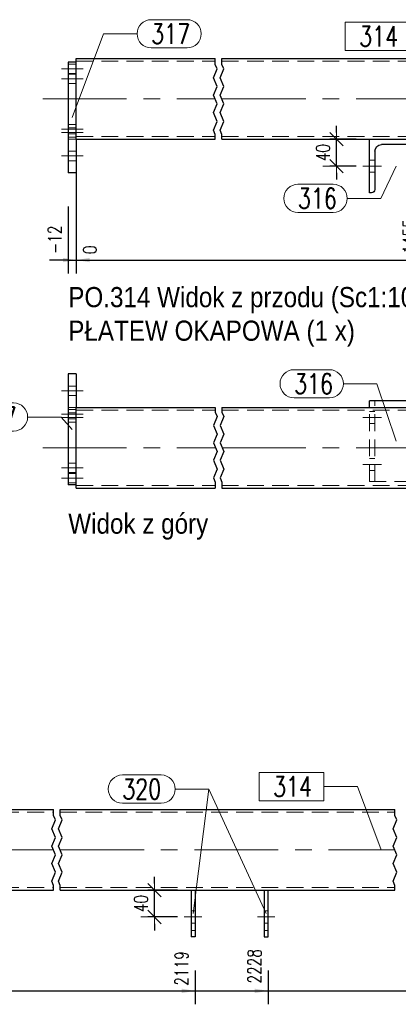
# Model space of a CAD drawing. Header units: millimetres. Extents: x -122 to 731, y 8645 to 9314.
# Tile 37 of 40: x 451 to 508, y 9000 to 9147. Entities that reach past the tile are written whole.
import ezdxf

# ---------------------------------------------------------------- set-up
doc = ezdxf.new("R2010")
doc.units = ezdxf.units.MM
doc.header["$LTSCALE"] = 10
doc.linetypes.add('HIDDEN', pattern=[0.375, 0.25, -0.125])
doc.linetypes.add('MITTE', pattern=[2, 1.25, -0.25, 0.25, -0.25])
doc.layers.get('Defpoints').update_dxf_attribs({"color": 1})
for name, color, linetype, lineweight in [('PS_DIM', 4, 'Continuous', 13), ('PS_Hidden', 2, 'HIDDEN', 9), ('PS_Mid', 5, 'MITTE', 15), ('PS_Pos', 1, 'Continuous', 15), ('PS_Shape', 161, 'Continuous', 30), ('PS_SOLID', 7, 'Continuous', 30), ('PS_TEXT', 3, 'Continuous', 18)]:
    doc.layers.add(name, color=color, linetype=linetype, lineweight=lineweight)
doc.styles.add('gil', font='txt', dxfattribs={"width": 0.9})
doc.styles.add('simplex', font='simplex.shx', dxfattribs={"width": 0.75})
doc.dimstyles.new('1_10_GŁ_DS1-LS10', dxfattribs={"dimtxt": 2, "dimasz": 2, "dimexe": 2, "dimexo": 5, "dimgap": 1, "dimtad": 1, "dimjust": 4, "dimdec": 0, "dimlfac": 10, "dimtxsty": 'simplex', "dimblk1": 'NONE', "dimsah": 1, "dimcen": 2, "dimclrd": 256, "dimclre": 256, "dimclrt": 3, "dimadec": 1, "dimazin": 0, "dimtfac": 1, "dimtdec": 0, "dimtmove": 2, "dimatfit": 3, "dimfxl": 1, "dimarcsym": 0})
doc.dimstyles.new('1_10_SC', dxfattribs={"dimtxt": 2, "dimasz": 1, "dimexe": 1, "dimexo": 1, "dimgap": 1, "dimtad": 1, "dimdec": 0, "dimlfac": 10, "dimtxsty": 'simplex', "dimblk": 'dimznak', "dimcen": 2, "dimclrd": 256, "dimclre": 256, "dimclrt": 3, "dimadec": 1, "dimazin": 0, "dimtfac": 1, "dimtdec": 0, "dimtix": 1, "dimtmove": 2, "dimatfit": 3, "dimldrblk": 'dim-grot', "dimfxl": 1, "dimarcsym": 0})

# ---------------------------------------------------------------- blocks, each defined once
blk = doc.blocks.new('*D274')
at = {"layer": 'Defpoints', "color": 0, "transparency": 16777216}
for p in [(459.84, 9129.31), (458.64, 9124.31), (459.84, 9111.31)]:
    blk.add_point(p, dxfattribs=at)
at = {"layer": 'PS_DIM', "lineweight": -2, "transparency": 16777216}
for p, q in [((459.84, 9124.31), (459.84, 9109.31)), ((458.64, 9119.31), (458.64, 9109.31)), ((458.64, 9111.31), (456.64, 9111.31)), ((458.64, 9111.31), (459.84, 9111.31)), ((461.84, 9111.31), (463.84, 9111.31))]:
    blk.add_line(p, q, dxfattribs=at)
at = {"layer": 'PS_DIM', "transparency": 16777216}
blk.add_solid([(461.84, 9111.64), (461.84, 9110.98), (459.84, 9111.31)], dxfattribs=at)
at = {"layer": 'PS_DIM', "color": 3, "transparency": 16777216, "insert": (456.62, 9114.33), "char_height": 2, "attachment_point": 5, "rotation": 90, "style": 'simplex'}
blk.add_mtext('-12', dxfattribs=at)
blk = doc.blocks.new('_None')
blk = doc.blocks.new('*D275')
at = {"layer": 'Defpoints', "color": 0, "transparency": 16777216}
for p in [(459.84, 9129.31), (459.84, 9124.31), (459.84, 9111.31)]:
    blk.add_point(p, dxfattribs=at)
at = {"layer": 'PS_DIM', "lineweight": -2, "transparency": 16777216}
for p, q in [((459.84, 9124.31), (459.84, 9109.31)), ((459.84, 9119.31), (459.84, 9109.31)), ((457.84, 9111.31), (455.84, 9111.31)), ((459.84, 9111.31), (461.84, 9111.31))]:
    blk.add_line(p, q, dxfattribs=at)
at = {"layer": 'PS_DIM', "transparency": 16777216}
blk.add_solid([(457.84, 9111.64), (457.84, 9110.98), (459.84, 9111.31)], dxfattribs=at)
at = {"layer": 'PS_DIM', "color": 3, "transparency": 16777216, "insert": (461.86, 9112.83), "char_height": 2, "attachment_point": 5, "rotation": 90, "style": 'simplex'}
blk.add_mtext('0', dxfattribs=at)
blk = doc.blocks.new('*D276')
at = {"layer": 'Defpoints', "color": 0, "transparency": 16777216}
for p in [(459.84, 9129.31), (511.54, 9129.31), (511.54, 9111.31)]:
    blk.add_point(p, dxfattribs=at)
at = {"layer": 'PS_DIM', "lineweight": -2, "transparency": 16777216}
for p, q in [((459.84, 9124.31), (459.84, 9109.31)), ((511.54, 9124.31), (511.54, 9109.31)), ((459.84, 9111.31), (509.54, 9111.31))]:
    blk.add_line(p, q, dxfattribs=at)
at = {"layer": 'PS_DIM', "transparency": 16777216}
blk.add_solid([(509.54, 9111.64), (509.54, 9110.98), (511.54, 9111.31)], dxfattribs=at)
at = {"layer": 'PS_DIM', "color": 3, "transparency": 16777216, "insert": (509.52, 9114.83), "char_height": 2, "attachment_point": 5, "rotation": 90, "style": 'simplex'}
blk.add_mtext('1455', dxfattribs=at)
blk = doc.blocks.new('*D277')
at = {"layer": 'Defpoints', "color": 0, "transparency": 16777216}
for p in [(459.84, 9129.31), (561.45, 9129.31), (561.45, 9111.31)]:
    blk.add_point(p, dxfattribs=at)
at = {"layer": 'PS_DIM', "lineweight": -2, "transparency": 16777216}
for p, q in [((459.84, 9124.31), (459.84, 9109.31)), ((561.45, 9124.31), (561.45, 9109.31)), ((459.84, 9111.31), (559.45, 9111.31))]:
    blk.add_line(p, q, dxfattribs=at)
at = {"layer": 'PS_DIM', "transparency": 16777216}
blk.add_solid([(559.45, 9111.64), (559.45, 9110.98), (561.45, 9111.31)], dxfattribs=at)
at = {"layer": 'PS_DIM', "color": 3, "transparency": 16777216, "insert": (559.43, 9114.83), "char_height": 2, "attachment_point": 5, "rotation": 90, "style": 'simplex'}
blk.add_mtext('6105', dxfattribs=at)
blk = doc.blocks.new('*D278')
at = {"layer": 'Defpoints', "color": 0, "transparency": 16777216}
for p in [(459.84, 9129.31), (582.95, 9129.31), (582.95, 9111.31)]:
    blk.add_point(p, dxfattribs=at)
at = {"layer": 'PS_DIM', "lineweight": -2, "transparency": 16777216}
for p, q in [((459.84, 9124.31), (459.84, 9109.31)), ((582.95, 9124.31), (582.95, 9109.31)), ((459.84, 9111.31), (580.95, 9111.31))]:
    blk.add_line(p, q, dxfattribs=at)
at = {"layer": 'PS_DIM', "transparency": 16777216}
blk.add_solid([(580.95, 9111.64), (580.95, 9110.98), (582.95, 9111.31)], dxfattribs=at)
at = {"layer": 'PS_DIM', "color": 3, "transparency": 16777216, "insert": (580.93, 9114.97), "char_height": 2, "attachment_point": 5, "rotation": 90, "style": 'simplex'}
blk.add_mtext('6320', dxfattribs=at)
blk = doc.blocks.new('*D279')
at = {"layer": 'Defpoints', "color": 0, "transparency": 16777216}
for p in [(459.84, 9129.31), (583.25, 9129.61), (583.25, 9111.31)]:
    blk.add_point(p, dxfattribs=at)
at = {"layer": 'PS_DIM', "lineweight": -2, "transparency": 16777216}
for p, q in [((459.84, 9124.31), (459.84, 9109.31)), ((583.25, 9124.61), (583.25, 9109.31)), ((459.84, 9111.31), (581.25, 9111.31))]:
    blk.add_line(p, q, dxfattribs=at)
at = {"layer": 'PS_DIM', "transparency": 16777216}
blk.add_solid([(581.25, 9111.64), (581.25, 9110.98), (583.25, 9111.31)], dxfattribs=at)
at = {"layer": 'PS_DIM', "color": 3, "transparency": 16777216, "insert": (585.27, 9114.97), "char_height": 2, "attachment_point": 5, "rotation": 90, "style": 'simplex'}
blk.add_mtext('6323', dxfattribs=at)
blk = doc.blocks.new('dimznak')
at = {"color": 0}
for points in [[(0, 2), (0, -2)], [(-2, 0), (2, 0)]]:
    blk.add_lwpolyline(points, dxfattribs=at)
at = {"color": 2}
blk.add_lwpolyline([(1, 1), (-1, -1)], dxfattribs=at)
blk = doc.blocks.new('*D280')
at = {"layer": 'Defpoints', "color": 0, "transparency": 16777216}
for p in [(498.61, 9129.31), (502.54, 9129.31), (502.54, 9125.31)]:
    blk.add_point(p, dxfattribs=at)
at = {"layer": 'PS_DIM', "lineweight": -2, "transparency": 16777216}
for p, q in [((498.61, 9130.31), (498.61, 9131.31)), ((501.54, 9129.31), (497.61, 9129.31)), ((498.61, 9125.31), (498.61, 9129.31)), ((501.54, 9125.31), (497.61, 9125.31)), ((498.61, 9124.31), (498.61, 9123.31))]:
    blk.add_line(p, q, dxfattribs=at)
for p, rotation in [((498.61, 9129.31), 270), ((498.61, 9125.31), 90)]:
    blk.add_blockref('dimznak', p, dxfattribs=dict(at, rotation=rotation))
at = {"layer": 'PS_DIM', "color": 3, "transparency": 16777216, "insert": (496.61, 9127.31), "char_height": 2, "attachment_point": 5, "rotation": 90, "style": 'simplex'}
blk.add_mtext('40', dxfattribs=at)
blk = doc.blocks.new('dim-grot')
blk.add_hatch(color=256).paths.add_polyline_path([(0, 0), (-2, 0.5), (-2, -0.5)])
blk.add_lwpolyline([(0, 0), (-2, 0.5), (-2, -0.5), (0, 0)])
blk = doc.blocks.new('*D289')
at = {"layer": 'Defpoints', "color": 0, "transparency": 16777216}
for p in [(471.48, 9017.45), (475.94, 9017.45), (475.94, 9013.46)]:
    blk.add_point(p, dxfattribs=at)
at = {"layer": 'PS_DIM', "lineweight": -2, "transparency": 16777216}
for p, q in [((471.48, 9018.45), (471.48, 9019.45)), ((474.94, 9017.45), (470.48, 9017.45)), ((471.48, 9013.46), (471.48, 9017.45)), ((474.94, 9013.46), (470.48, 9013.46)), ((471.48, 9012.46), (471.48, 9011.46))]:
    blk.add_line(p, q, dxfattribs=at)
for p, rotation in [((471.48, 9017.45), 270), ((471.48, 9013.46), 90)]:
    blk.add_blockref('dimznak', p, dxfattribs=dict(at, rotation=rotation))
at = {"layer": 'PS_DIM', "color": 3, "transparency": 16777216, "insert": (469.48, 9015.45), "char_height": 2, "attachment_point": 5, "rotation": 90, "style": 'simplex'}
blk.add_mtext('40', dxfattribs=at)
blk = doc.blocks.new('*D302')
at = {"layer": 'Defpoints', "color": 0, "transparency": 16777216}
for p in [(344.88, 9017.45), (477.54, 9010.49), (477.54, 9002.45)]:
    blk.add_point(p, dxfattribs=at)
at = {"layer": 'PS_DIM', "lineweight": -2, "transparency": 16777216}
for p, q in [((344.88, 9012.45), (344.88, 9000.45)), ((477.54, 9005.49), (477.54, 9000.45)), ((344.88, 9002.45), (475.54, 9002.45))]:
    blk.add_line(p, q, dxfattribs=at)
at = {"layer": 'PS_DIM', "transparency": 16777216}
blk.add_solid([(475.54, 9002.78), (475.54, 9002.12), (477.54, 9002.45)], dxfattribs=at)
at = {"layer": 'PS_DIM', "color": 3, "transparency": 16777216, "insert": (475.52, 9005.79), "char_height": 2, "attachment_point": 5, "rotation": 90, "style": 'simplex'}
blk.add_mtext('2119', dxfattribs=at)
blk = doc.blocks.new('*D303')
at = {"layer": 'Defpoints', "color": 0, "transparency": 16777216}
for p in [(344.88, 9017.45), (488.44, 9010.49), (488.44, 9002.45)]:
    blk.add_point(p, dxfattribs=at)
at = {"layer": 'PS_DIM', "lineweight": -2, "transparency": 16777216}
for p, q in [((344.88, 9012.45), (344.88, 9000.45)), ((488.44, 9005.49), (488.44, 9000.45)), ((344.88, 9002.45), (486.44, 9002.45))]:
    blk.add_line(p, q, dxfattribs=at)
at = {"layer": 'PS_DIM', "transparency": 16777216}
blk.add_solid([(486.44, 9002.78), (486.44, 9002.12), (488.44, 9002.45)], dxfattribs=at)
at = {"layer": 'PS_DIM', "color": 3, "transparency": 16777216, "insert": (486.42, 9006.11), "char_height": 2, "attachment_point": 5, "rotation": 90, "style": 'simplex'}
blk.add_mtext('2228', dxfattribs=at)
blk = doc.blocks.new('*D304')
at = {"layer": 'Defpoints', "color": 0, "transparency": 16777216}
for p in [(542.84, 9019.85), (344.88, 9017.45), (542.84, 9002.45)]:
    blk.add_point(p, dxfattribs=at)
at = {"layer": 'PS_DIM', "lineweight": -2, "transparency": 16777216}
for p, q in [((542.84, 9014.85), (542.84, 9000.45)), ((344.88, 9012.45), (344.88, 9000.45)), ((344.88, 9002.45), (540.84, 9002.45))]:
    blk.add_line(p, q, dxfattribs=at)
at = {"layer": 'PS_DIM', "transparency": 16777216}
blk.add_solid([(540.84, 9002.78), (540.84, 9002.12), (542.84, 9002.45)], dxfattribs=at)
at = {"layer": 'PS_DIM', "color": 3, "transparency": 16777216, "insert": (540.82, 9006.11), "char_height": 2, "attachment_point": 5, "rotation": 90, "style": 'simplex'}
blk.add_mtext('3770', dxfattribs=at)
blk = doc.blocks.new('*D305')
at = {"layer": 'Defpoints', "color": 0, "transparency": 16777216}
for p in [(344.88, 9017.45), (583.44, 9010.49), (583.44, 9002.45)]:
    blk.add_point(p, dxfattribs=at)
at = {"layer": 'PS_DIM', "lineweight": -2, "transparency": 16777216}
for p, q in [((344.88, 9012.45), (344.88, 9000.45)), ((583.44, 9005.49), (583.44, 9000.45)), ((344.88, 9002.45), (581.44, 9002.45))]:
    blk.add_line(p, q, dxfattribs=at)
at = {"layer": 'PS_DIM', "transparency": 16777216}
blk.add_solid([(581.44, 9002.78), (581.44, 9002.12), (583.44, 9002.45)], dxfattribs=at)
at = {"layer": 'PS_DIM', "color": 3, "transparency": 16777216, "insert": (581.42, 9005.93), "char_height": 2, "attachment_point": 5, "rotation": 90, "style": 'simplex'}
blk.add_mtext('4619', dxfattribs=at)
blk = doc.blocks.new('*D306')
at = {"layer": 'Defpoints', "color": 0, "transparency": 16777216}
for p in [(344.88, 9017.45), (594.34, 9010.49), (594.34, 9002.45)]:
    blk.add_point(p, dxfattribs=at)
at = {"layer": 'PS_DIM', "lineweight": -2, "transparency": 16777216}
for p, q in [((344.88, 9012.45), (344.88, 9000.45)), ((594.34, 9005.49), (594.34, 9000.45)), ((344.88, 9002.45), (592.34, 9002.45))]:
    blk.add_line(p, q, dxfattribs=at)
at = {"layer": 'PS_DIM', "transparency": 16777216}
blk.add_solid([(592.34, 9002.78), (592.34, 9002.12), (594.34, 9002.45)], dxfattribs=at)
at = {"layer": 'PS_DIM', "color": 3, "transparency": 16777216, "insert": (592.32, 9006.11), "char_height": 2, "attachment_point": 5, "rotation": 90, "style": 'simplex'}
blk.add_mtext('4727', dxfattribs=at)
blk = doc.blocks.new('*D307')
at = {"layer": 'Defpoints', "color": 0, "transparency": 16777216}
for p in [(344.88, 9017.45), (644.15, 9017.3), (644.15, 9002.45)]:
    blk.add_point(p, dxfattribs=at)
at = {"layer": 'PS_DIM', "lineweight": -2, "transparency": 16777216}
for p, q in [((344.88, 9012.45), (344.88, 9000.45)), ((644.15, 9012.3), (644.15, 9000.45)), ((344.88, 9002.45), (642.15, 9002.45))]:
    blk.add_line(p, q, dxfattribs=at)
at = {"layer": 'PS_DIM', "transparency": 16777216}
blk.add_solid([(642.15, 9002.78), (642.15, 9002.12), (644.15, 9002.45)], dxfattribs=at)
at = {"layer": 'PS_DIM', "color": 3, "transparency": 16777216, "insert": (642.13, 9005.97), "char_height": 2, "attachment_point": 5, "rotation": 90, "style": 'simplex'}
blk.add_mtext('6105', dxfattribs=at)
blk = doc.blocks.new('*D308')
at = {"layer": 'Defpoints', "color": 0, "transparency": 16777216}
for p in [(344.88, 9017.45), (665.65, 9017.45), (665.65, 9002.45)]:
    blk.add_point(p, dxfattribs=at)
at = {"layer": 'PS_DIM', "lineweight": -2, "transparency": 16777216}
for p, q in [((344.88, 9012.45), (344.88, 9000.45)), ((665.65, 9012.45), (665.65, 9000.45)), ((344.88, 9002.45), (663.65, 9002.45))]:
    blk.add_line(p, q, dxfattribs=at)
at = {"layer": 'PS_DIM', "transparency": 16777216}
blk.add_solid([(663.65, 9002.78), (663.65, 9002.12), (665.65, 9002.45)], dxfattribs=at)
at = {"layer": 'PS_DIM', "color": 3, "transparency": 16777216, "insert": (663.63, 9006.11), "char_height": 2, "attachment_point": 5, "rotation": 90, "style": 'simplex'}
blk.add_mtext('6320', dxfattribs=at)
blk = doc.blocks.new('*D309')
at = {"layer": 'Defpoints', "color": 0, "transparency": 16777216}
for p in [(344.88, 9017.45), (665.95, 9017.75), (665.95, 9002.45)]:
    blk.add_point(p, dxfattribs=at)
at = {"layer": 'PS_DIM', "lineweight": -2, "transparency": 16777216}
for p, q in [((344.88, 9012.45), (344.88, 9000.45)), ((665.95, 9012.75), (665.95, 9000.45)), ((344.88, 9002.45), (663.95, 9002.45))]:
    blk.add_line(p, q, dxfattribs=at)
at = {"layer": 'PS_DIM', "transparency": 16777216}
blk.add_solid([(663.95, 9002.78), (663.95, 9002.12), (665.95, 9002.45)], dxfattribs=at)
at = {"layer": 'PS_DIM', "color": 3, "transparency": 16777216, "insert": (667.97, 9006.11), "char_height": 2, "attachment_point": 5, "rotation": 90, "style": 'simplex'}
blk.add_mtext('6323', dxfattribs=at)
blk = doc.blocks.new('*X464')
at = {"color": 1}
for p, q in [((480.54, 9140.42), (480.54, 9141.31)), ((480.82, 9139.77), (480.54, 9140.42)), ((481.54, 9140.42), (481.54, 9141.31)), ((481.82, 9139.77), (481.54, 9140.42)), ((530.54, 9140.42), (530.54, 9141.31)), ((530.82, 9139.77), (530.54, 9140.42)), ((531.54, 9140.42), (531.54, 9141.31)), ((531.82, 9139.77), (531.54, 9140.42)), ((480.27, 9138.47), (480.82, 9139.77)), ((481.27, 9138.47), (481.82, 9139.77)), ((530.27, 9138.47), (530.82, 9139.77)), ((531.27, 9138.47), (531.82, 9139.77)), ((480.82, 9137.17), (480.27, 9138.47)), ((480.27, 9135.87), (480.82, 9137.17)), ((481.82, 9137.17), (481.27, 9138.47)), ((481.27, 9135.87), (481.82, 9137.17)), ((530.82, 9137.17), (530.27, 9138.47)), ((530.27, 9135.87), (530.82, 9137.17)), ((531.82, 9137.17), (531.27, 9138.47)), ((531.27, 9135.87), (531.82, 9137.17)), ((480.82, 9134.57), (480.27, 9135.87)), ((481.82, 9134.57), (481.27, 9135.87)), ((530.82, 9134.57), (530.27, 9135.87)), ((531.82, 9134.57), (531.27, 9135.87)), ((480.27, 9133.27), (480.82, 9134.57)), ((481.27, 9133.27), (481.82, 9134.57)), ((530.27, 9133.27), (530.82, 9134.57)), ((531.27, 9133.27), (531.82, 9134.57)), ((480.82, 9131.97), (480.27, 9133.27)), ((481.82, 9131.97), (481.27, 9133.27)), ((530.82, 9131.97), (530.27, 9133.27)), ((531.82, 9131.97), (531.27, 9133.27)), ((480.27, 9130.67), (480.82, 9131.97)), ((481.27, 9130.67), (481.82, 9131.97)), ((530.27, 9130.67), (530.82, 9131.97)), ((531.27, 9130.67), (531.82, 9131.97)), ((480.54, 9130.02), (480.27, 9130.67)), ((480.54, 9129.31), (480.54, 9130.02)), ((481.54, 9130.02), (481.27, 9130.67)), ((481.54, 9129.31), (481.54, 9130.02)), ((530.54, 9130.02), (530.27, 9130.67)), ((530.54, 9129.31), (530.54, 9130.02)), ((531.54, 9130.02), (531.27, 9130.67)), ((531.54, 9129.31), (531.54, 9130.02))]:
    blk.add_line(p, q, dxfattribs=at)
at = {"layer": 'PS_Hidden', "color": 2, "linetype": 'HIDDEN'}
for p, q in [((458.64, 9140.51), (459.84, 9140.51)), ((459.84, 9140.91), (480.54, 9140.91)), ((481.54, 9140.91), (530.54, 9140.91)), ((531.54, 9140.91), (582.95, 9140.91)), ((458.64, 9139.11), (459.84, 9139.11)), ((459.84, 9139.01), (458.64, 9139.01)), ((459.84, 9137.61), (458.64, 9137.61)), ((458.64, 9131.51), (459.84, 9131.51)), ((459.84, 9131.01), (458.64, 9131.01)), ((458.64, 9130.11), (459.84, 9130.11)), ((459.84, 9129.61), (458.64, 9129.61)), ((459.84, 9129.31), (458.64, 9129.31)), ((459.84, 9129.71), (480.54, 9129.71)), ((481.54, 9129.71), (530.54, 9129.71)), ((531.54, 9129.71), (582.95, 9129.71)), ((459.84, 9127.51), (458.64, 9127.51)), ((459.84, 9126.11), (458.64, 9126.11)), ((504.34, 9126.21), (503.54, 9126.21)), ((554.25, 9126.21), (553.45, 9126.21)), ((504.34, 9124.41), (503.54, 9124.41)), ((554.25, 9124.41), (553.45, 9124.41))]:
    blk.add_line(p, q, dxfattribs=at)
at = {"layer": 'PS_Mid', "color": 5, "linetype": 'MITTE'}
for p, q in [((460.84, 9139.81), (457.64, 9139.81)), ((460.84, 9139.81), (457.64, 9139.81)), ((457.64, 9138.31), (460.84, 9138.31)), ((454.84, 9135.31), (480.54, 9135.31)), ((481.54, 9135.31), (530.54, 9135.31)), ((531.54, 9135.31), (587.95, 9135.31)), ((460.84, 9130.81), (457.64, 9130.81)), ((460.84, 9130.81), (457.64, 9130.81)), ((457.64, 9130.31), (460.84, 9130.31)), ((457.64, 9126.81), (460.84, 9126.81)), ((457.64, 9126.81), (460.84, 9126.81)), ((502.54, 9125.31), (505.34, 9125.31)), ((502.54, 9125.31), (505.34, 9125.31)), ((552.45, 9125.31), (555.25, 9125.31)), ((552.45, 9125.31), (555.25, 9125.31))]:
    blk.add_line(p, q, dxfattribs=at)
at = {"layer": 'PS_SOLID', "color": 7, "linetype": 'Continuous'}
for p, q in [((459.84, 9140.81), (458.64, 9140.81)), ((458.64, 9140.81), (458.64, 9124.31)), ((459.84, 9129.31), (459.84, 9141.31)), ((459.84, 9141.31), (480.54, 9141.31)), ((481.54, 9141.31), (530.54, 9141.31)), ((531.54, 9141.31), (582.95, 9141.31)), ((582.95, 9129.31), (582.95, 9141.31)), ((582.95, 9141.01), (583.25, 9141.01)), ((583.25, 9141.01), (583.25, 9139.01)), ((583.25, 9139.01), (582.95, 9139.01)), ((583.25, 9139.01), (583.25, 9131.61)), ((582.95, 9131.61), (583.25, 9131.61)), ((583.25, 9131.61), (583.25, 9129.61)), ((459.84, 9129.31), (459.84, 9124.31)), ((459.84, 9129.31), (480.54, 9129.31)), ((481.54, 9129.31), (530.54, 9129.31)), ((503.54, 9121.31), (503.54, 9129.31)), ((511.04, 9128.51), (505.34, 9128.51)), ((511.54, 9129.31), (511.54, 9129.01)), ((531.54, 9129.31), (582.95, 9129.31)), ((553.45, 9121.31), (553.45, 9129.31)), ((560.95, 9128.51), (555.25, 9128.51)), ((561.45, 9129.31), (561.45, 9129.01)), ((583.25, 9129.61), (582.95, 9129.61)), ((504.34, 9127.51), (504.34, 9121.81)), ((554.25, 9127.51), (554.25, 9121.81)), ((459.84, 9124.31), (458.64, 9124.31)), ((503.84, 9121.31), (503.54, 9121.31)), ((553.75, 9121.31), (553.45, 9121.31))]:
    blk.add_line(p, q, dxfattribs=at)
at = {"layer": 'PS_SOLID', "extrusion": (0, 0, -1)}
for centre, radius, start, end in [((-505.34, 9127.51), 1, 0, 90), ((-511.04, 9129.01), 0.5, 180, 270), ((-555.25, 9127.51), 1, 0, 90), ((-560.95, 9129.01), 0.5, 180, 270), ((-503.84, 9121.81), 0.5, 180, 270), ((-553.75, 9121.81), 0.5, 180, 270)]:
    blk.add_arc(centre, radius, start, end, dxfattribs=at)
blk = doc.blocks.new('*X465')
at = {"color": 1}
for p, q in [((509.57, 9146.73), (499.91, 9146.73)), ((499.91, 9146.73), (499.91, 9142.53)), ((509.57, 9142.53), (509.57, 9146.73)), ((509.57, 9144.63), (514.57, 9144.63)), ((521.4, 9135.31), (514.57, 9144.63)), ((499.91, 9142.53), (509.57, 9142.53))]:
    blk.add_line(p, q, dxfattribs=at)
at = {"color": 2, "style": 'simplex', "width": 0.75}
blk.add_text('314', height=3, dxfattribs=at).set_placement((502.01, 9143.13))
blk = doc.blocks.new('*X466')
at = {"color": 1}
for p, q in [((507.54, 9125.31), (505.23, 9120.5)), ((492.88, 9122.6), (498.13, 9122.6)), ((500.23, 9120.5), (505.23, 9120.5)), ((492.88, 9118.4), (498.13, 9118.4))]:
    blk.add_line(p, q, dxfattribs=at)
for centre, start, end in [((492.88, 9120.5), 90, 270), ((498.13, 9120.5), 270, 90)]:
    blk.add_arc(centre, 2.1, start, end, dxfattribs=at)
at = {"color": 2, "style": 'simplex', "width": 0.75}
blk.add_text('316', height=3, dxfattribs=at).set_placement((492.88, 9119))
blk = doc.blocks.new('*X469')
at = {"color": 1}
for p, q in [((471, 9147.11), (476.36, 9147.11)), ((459.24, 9132.56), (463.9, 9145.01)), ((463.9, 9145.01), (468.9, 9145.01)), ((471, 9142.91), (476.36, 9142.91))]:
    blk.add_line(p, q, dxfattribs=at)
for centre, start, end in [((471, 9145.01), 90, 270), ((476.36, 9145.01), 270, 90)]:
    blk.add_arc(centre, 2.1, start, end, dxfattribs=at)
at = {"color": 2, "style": 'simplex', "width": 0.75}
blk.add_text('317', height=3, dxfattribs=at).set_placement((471, 9143.51))
blk = doc.blocks.new('*X470')
at = {"color": 3, "style": 'gil', "width": 0.9}
for s, p in [('PO.314 Widok z przodu (Sc1:10)', (458.64, 9104.29)), ('PŁATEW OKAPOWA (1 x)', (458.64, 9099.29))]:
    blk.add_text(s, height=3, dxfattribs=at).set_placement(p)
blk = doc.blocks.new('*X471')
at = {"color": 1}
for p, q in [((480.54, 9089.34), (480.54, 9088.64)), ((481.54, 9089.34), (481.54, 9088.64)), ((530.54, 9089.34), (530.54, 9088.64)), ((531.54, 9089.34), (531.54, 9088.64)), ((480.82, 9087.99), (480.27, 9086.69)), ((480.54, 9088.64), (480.82, 9087.99)), ((481.82, 9087.99), (481.27, 9086.69)), ((481.54, 9088.64), (481.82, 9087.99)), ((530.82, 9087.99), (530.27, 9086.69)), ((530.54, 9088.64), (530.82, 9087.99)), ((531.82, 9087.99), (531.27, 9086.69)), ((531.54, 9088.64), (531.82, 9087.99)), ((480.27, 9086.69), (480.82, 9085.39)), ((481.27, 9086.69), (481.82, 9085.39)), ((530.27, 9086.69), (530.82, 9085.39)), ((531.27, 9086.69), (531.82, 9085.39)), ((480.82, 9085.39), (480.27, 9084.09)), ((481.82, 9085.39), (481.27, 9084.09)), ((530.82, 9085.39), (530.27, 9084.09)), ((531.82, 9085.39), (531.27, 9084.09)), ((480.27, 9084.09), (480.82, 9082.78)), ((481.27, 9084.09), (481.82, 9082.78)), ((530.27, 9084.09), (530.82, 9082.78)), ((531.27, 9084.09), (531.82, 9082.78)), ((480.82, 9082.78), (480.27, 9081.48)), ((480.27, 9081.48), (480.82, 9080.18)), ((481.82, 9082.78), (481.27, 9081.48)), ((481.27, 9081.48), (481.82, 9080.18)), ((530.82, 9082.78), (530.27, 9081.48)), ((530.27, 9081.48), (530.82, 9080.18)), ((531.82, 9082.78), (531.27, 9081.48)), ((531.27, 9081.48), (531.82, 9080.18)), ((480.82, 9080.18), (480.27, 9078.88)), ((481.82, 9080.18), (481.27, 9078.88)), ((530.82, 9080.18), (530.27, 9078.88)), ((531.82, 9080.18), (531.27, 9078.88)), ((480.27, 9078.88), (480.54, 9078.23)), ((481.27, 9078.88), (481.54, 9078.23)), ((530.27, 9078.88), (530.54, 9078.23)), ((531.27, 9078.88), (531.54, 9078.23)), ((480.54, 9078.23), (480.54, 9077.34)), ((481.54, 9078.23), (481.54, 9077.34)), ((530.54, 9078.23), (530.54, 9077.34)), ((531.54, 9078.23), (531.54, 9077.34))]:
    blk.add_line(p, q, dxfattribs=at)
at = {"layer": 'PS_Hidden', "color": 2, "linetype": 'HIDDEN'}
for p, q in [((459.84, 9092.54), (458.64, 9092.54)), ((459.84, 9091.14), (458.64, 9091.14)), ((504.34, 9078.34), (504.34, 9090.34)), ((554.25, 9078.34), (554.25, 9090.34)), ((458.64, 9089.34), (459.84, 9089.34)), ((459.84, 9089.04), (458.64, 9089.04)), ((459.84, 9088.94), (480.54, 9088.94)), ((481.54, 9088.94), (530.54, 9088.94)), ((503.54, 9078.34), (503.54, 9089.34)), ((504.34, 9088.74), (503.54, 9088.74)), ((511.54, 9078.34), (511.54, 9089.34)), ((531.54, 9088.94), (582.95, 9088.94)), ((553.45, 9078.34), (553.45, 9089.34)), ((554.25, 9088.74), (553.45, 9088.74)), ((561.45, 9078.34), (561.45, 9089.34)), ((458.64, 9088.54), (459.84, 9088.54)), ((459.84, 9087.64), (458.64, 9087.64)), ((458.64, 9087.14), (459.84, 9087.14)), ((504.34, 9086.94), (503.54, 9086.94)), ((554.25, 9086.94), (553.45, 9086.94)), ((504.34, 9081.74), (503.54, 9081.74)), ((554.25, 9081.74), (553.45, 9081.74)), ((459.84, 9081.04), (458.64, 9081.04)), ((504.34, 9079.94), (503.54, 9079.94)), ((554.25, 9079.94), (553.45, 9079.94)), ((459.84, 9079.64), (458.64, 9079.64)), ((458.64, 9079.54), (459.84, 9079.54)), ((458.64, 9078.14), (459.84, 9078.14)), ((459.84, 9077.74), (480.54, 9077.74)), ((481.54, 9077.74), (530.54, 9077.74)), ((503.54, 9078.34), (511.54, 9078.34)), ((531.54, 9077.74), (582.95, 9077.74)), ((553.45, 9078.34), (561.45, 9078.34))]:
    blk.add_line(p, q, dxfattribs=at)
at = {"layer": 'PS_Mid', "color": 5, "linetype": 'MITTE'}
for p, q in [((457.64, 9091.84), (460.84, 9091.84)), ((457.64, 9091.84), (460.84, 9091.84)), ((457.64, 9088.34), (460.84, 9088.34)), ((460.84, 9087.84), (457.64, 9087.84)), ((460.84, 9087.84), (457.64, 9087.84)), ((502.54, 9087.84), (505.34, 9087.84)), ((552.45, 9087.84), (555.25, 9087.84)), ((454.84, 9083.34), (480.54, 9083.34)), ((481.54, 9083.34), (530.54, 9083.34)), ((531.54, 9083.34), (587.95, 9083.34)), ((457.64, 9080.34), (460.84, 9080.34)), ((502.54, 9080.84), (505.34, 9080.84)), ((552.45, 9080.84), (555.25, 9080.84)), ((460.84, 9078.84), (457.64, 9078.84)), ((460.84, 9078.84), (457.64, 9078.84))]:
    blk.add_line(p, q, dxfattribs=at)
at = {"layer": 'PS_SOLID', "color": 7, "linetype": 'Continuous'}
for p, q in [((458.64, 9094.34), (458.64, 9077.84)), ((459.84, 9094.34), (458.64, 9094.34)), ((459.84, 9094.34), (459.84, 9089.34)), ((511.54, 9090.34), (503.54, 9090.34)), ((503.54, 9089.34), (503.54, 9090.34)), ((511.54, 9089.34), (511.54, 9090.34)), ((561.45, 9090.34), (553.45, 9090.34)), ((553.45, 9089.34), (553.45, 9090.34)), ((561.45, 9089.34), (561.45, 9090.34)), ((459.84, 9077.34), (459.84, 9089.34)), ((459.84, 9089.34), (480.54, 9089.34)), ((481.54, 9089.34), (530.54, 9089.34)), ((531.54, 9089.34), (582.95, 9089.34)), ((582.95, 9077.34), (582.95, 9089.34)), ((582.95, 9089.04), (583.25, 9089.04)), ((583.25, 9089.04), (583.25, 9087.04)), ((583.25, 9087.04), (582.95, 9087.04)), ((583.25, 9087.04), (583.25, 9079.64)), ((582.95, 9079.64), (583.25, 9079.64)), ((583.25, 9079.64), (583.25, 9077.64)), ((459.84, 9077.84), (458.64, 9077.84)), ((459.84, 9077.34), (480.54, 9077.34)), ((481.54, 9077.34), (530.54, 9077.34)), ((531.54, 9077.34), (582.95, 9077.34)), ((583.25, 9077.64), (582.95, 9077.64))]:
    blk.add_line(p, q, dxfattribs=at)
blk = doc.blocks.new('*X473')
at = {"color": 1}
for p, q in [((492.31, 9094.98), (497.56, 9094.98)), ((499.66, 9092.88), (504.66, 9092.88)), ((507.54, 9084.34), (504.66, 9092.88)), ((492.31, 9090.78), (497.56, 9090.78))]:
    blk.add_line(p, q, dxfattribs=at)
for centre, start, end in [((492.31, 9092.88), 90, 270), ((497.56, 9092.88), 270, 90)]:
    blk.add_arc(centre, 2.1, start, end, dxfattribs=at)
at = {"color": 2, "style": 'simplex', "width": 0.75}
blk.add_text('316', height=3, dxfattribs=at).set_placement((492.31, 9091.38))
blk = doc.blocks.new('*X476')
at = {"color": 1}
for p, q in [((445.12, 9090.03), (450.48, 9090.03)), ((452.58, 9087.93), (457.58, 9087.93)), ((459.24, 9086.09), (457.58, 9087.93)), ((445.12, 9085.83), (450.48, 9085.83))]:
    blk.add_line(p, q, dxfattribs=at)
for centre, start, end in [((445.12, 9087.93), 90, 270), ((450.48, 9087.93), 270, 90)]:
    blk.add_arc(centre, 2.1, start, end, dxfattribs=at)
at = {"color": 2, "style": 'simplex', "width": 0.75}
blk.add_text('317', height=3, dxfattribs=at).set_placement((445.12, 9086.43))
blk = doc.blocks.new('*X477')
at = {"color": 3, "style": 'gil', "width": 0.9}
blk.add_text('Widok z góry', height=3, dxfattribs=at).set_placement((458.64, 9070.55))
blk = doc.blocks.new('*X478')
at = {"color": 1}
for p, q in [((456.44, 9028.56), (456.44, 9029.45)), ((456.72, 9027.91), (456.44, 9028.56)), ((457.44, 9028.56), (457.44, 9029.45)), ((457.72, 9027.91), (457.44, 9028.56)), ((507.34, 9028.56), (507.34, 9029.45)), ((507.62, 9027.91), (507.34, 9028.56)), ((456.17, 9026.61), (456.72, 9027.91)), ((457.17, 9026.61), (457.72, 9027.91)), ((507.07, 9026.61), (507.62, 9027.91)), ((456.72, 9025.31), (456.17, 9026.61)), ((457.72, 9025.31), (457.17, 9026.61)), ((507.62, 9025.31), (507.07, 9026.61)), ((456.17, 9024.01), (456.72, 9025.31)), ((457.17, 9024.01), (457.72, 9025.31)), ((507.07, 9024.01), (507.62, 9025.31)), ((456.72, 9022.71), (456.17, 9024.01)), ((456.17, 9021.41), (456.72, 9022.71)), ((457.72, 9022.71), (457.17, 9024.01)), ((457.17, 9021.41), (457.72, 9022.71)), ((507.62, 9022.71), (507.07, 9024.01)), ((507.07, 9021.41), (507.62, 9022.71)), ((456.72, 9020.11), (456.17, 9021.41)), ((457.72, 9020.11), (457.17, 9021.41)), ((507.62, 9020.11), (507.07, 9021.41)), ((456.17, 9018.81), (456.72, 9020.11)), ((457.17, 9018.81), (457.72, 9020.11)), ((507.07, 9018.81), (507.62, 9020.11)), ((456.44, 9018.16), (456.17, 9018.81)), ((457.44, 9018.16), (457.17, 9018.81)), ((507.34, 9018.16), (507.07, 9018.81)), ((456.44, 9017.45), (456.44, 9018.16)), ((457.44, 9017.45), (457.44, 9018.16)), ((507.34, 9017.45), (507.34, 9018.16))]:
    blk.add_line(p, q, dxfattribs=at)
at = {"layer": 'PS_Hidden', "color": 2, "linetype": 'HIDDEN'}
for p, q in [((407.53, 9029.05), (456.44, 9029.05)), ((457.44, 9029.05), (507.34, 9029.05)), ((407.53, 9017.85), (456.44, 9017.85)), ((457.44, 9017.85), (507.34, 9017.85)), ((477.54, 9014.36), (476.94, 9014.36)), ((487.84, 9014.36), (488.44, 9014.36)), ((477.54, 9012.56), (476.94, 9012.56)), ((487.84, 9012.56), (488.44, 9012.56)), ((477.54, 9011.45), (476.94, 9011.45)), ((487.84, 9011.45), (488.44, 9011.45))]:
    blk.add_line(p, q, dxfattribs=at)
at = {"layer": 'PS_Mid', "color": 5, "linetype": 'MITTE'}
for p, q in [((407.53, 9023.45), (456.44, 9023.45)), ((457.44, 9023.45), (507.34, 9023.45)), ((475.94, 9013.46), (478.54, 9013.46)), ((489.44, 9013.46), (486.84, 9013.46))]:
    blk.add_line(p, q, dxfattribs=at)
at = {"layer": 'PS_SOLID', "color": 7, "linetype": 'Continuous'}
for p, q in [((407.53, 9029.45), (456.44, 9029.45)), ((457.44, 9029.45), (507.34, 9029.45)), ((437.44, 9017.45), (456.44, 9017.45)), ((457.44, 9017.45), (507.34, 9017.45)), ((476.94, 9017.45), (476.94, 9010.49)), ((477.54, 9017.45), (477.54, 9010.49)), ((487.84, 9017.45), (487.84, 9010.49)), ((488.44, 9010.49), (488.44, 9017.45)), ((477.54, 9010.49), (476.94, 9010.49)), ((487.84, 9010.49), (488.44, 9010.49))]:
    blk.add_line(p, q, dxfattribs=at)
blk = doc.blocks.new('*X479')
at = {"color": 1}
for p, q in [((496.75, 9034.98), (487.08, 9034.98)), ((487.08, 9034.98), (487.08, 9030.78)), ((496.75, 9030.78), (496.75, 9034.98)), ((496.75, 9032.88), (501.75, 9032.88)), ((505.27, 9023.45), (501.75, 9032.88)), ((487.08, 9030.78), (496.75, 9030.78))]:
    blk.add_line(p, q, dxfattribs=at)
at = {"color": 2, "style": 'simplex', "width": 0.75}
blk.add_text('314', height=3, dxfattribs=at).set_placement((489.18, 9031.38))
blk = doc.blocks.new('*X480')
at = {"color": 1}
for p, q in [((466.7, 9034.61), (472.49, 9034.61)), ((474.59, 9032.51), (479.59, 9032.51)), ((488.14, 9013.97), (479.59, 9032.51)), ((466.7, 9030.41), (472.49, 9030.41))]:
    blk.add_line(p, q, dxfattribs=at)
for centre, start, end in [((466.7, 9032.51), 90, 270), ((472.49, 9032.51), 270, 90)]:
    blk.add_arc(centre, 2.1, start, end, dxfattribs=at)
at = {"color": 2, "style": 'simplex', "width": 0.75}
blk.add_text('320', height=3, dxfattribs=at).set_placement((466.7, 9031.01))
blk = doc.blocks.new('*X481')
at = {"color": 1}
for p, q in [((466.7, 9034.61), (472.49, 9034.61)), ((474.59, 9032.51), (479.59, 9032.51)), ((477.24, 9013.97), (479.59, 9032.51)), ((466.7, 9030.41), (472.49, 9030.41))]:
    blk.add_line(p, q, dxfattribs=at)
for centre, start, end in [((466.7, 9032.51), 90, 270), ((472.49, 9032.51), 270, 90)]:
    blk.add_arc(centre, 2.1, start, end, dxfattribs=at)
at = {"color": 2, "style": 'simplex', "width": 0.75}
blk.add_text('320', height=3, dxfattribs=at).set_placement((466.7, 9031.01))

msp = doc.modelspace()

# ---------------------------------------------------------------- block references
at = {"layer": 'PS_Pos'}
for name in ['*X469', '*X465', '*X466', '*X473', '*X476', '*X480', '*X481', '*X479']:
    msp.add_blockref(name, (0, 0), dxfattribs=at)
at = {"layer": 'PS_Shape', "color": 232}
for name in ['*X464', '*X471', '*X478']:
    msp.add_blockref(name, (0, 0), dxfattribs=at)
at = {"layer": 'PS_TEXT'}
for name in ['*X470', '*X477']:
    msp.add_blockref(name, (0, 0), dxfattribs=at)

# ---------------------------------------------------------------- dimensions: what is measured, and where the dimension line sits
at = {"layer": 'PS_DIM'}
for base, p1, p2, picture, middle in [((498.61, 9129.31), (502.54, 9125.31), (502.54, 9129.31), '*D280', (496.61, 9127.31)), ((471.48, 9017.45), (475.94, 9013.46), (475.94, 9017.45), '*D289', (469.48, 9015.45))]:
    dim = msp.add_linear_dim(base=base, p1=p1, p2=p2, angle=90, dimstyle='1_10_SC', dxfattribs=at)
    dim.commit()
    dim.dimension.update_dxf_attribs({"geometry": picture, "text_midpoint": middle})
for base, p1, p2, text, picture, middle in [((459.84, 9111.31), (458.64, 9124.31), (459.84, 9129.31), '-12', '*D274', (456.62, 9114.33)), ((459.84, 9111.31), (459.84, 9124.31), (459.84, 9129.31), '0', '*D275', (461.86, 9112.83)), ((583.25, 9111.31), (459.84, 9129.31), (583.25, 9129.61), '6323', '*D279', (585.27, 9114.97)), ((511.54, 9111.31), (459.84, 9129.31), (511.54, 9129.31), '1455', '*D276', (509.52, 9114.83)), ((561.45, 9111.31), (459.84, 9129.31), (561.45, 9129.31), '6105', '*D277', (559.43, 9114.83)), ((582.95, 9111.31), (459.84, 9129.31), (582.95, 9129.31), '6320', '*D278', (580.93, 9114.97)), ((542.84, 9002.45), (344.88, 9017.45), (542.84, 9019.85), '3770', '*D304', (540.82, 9006.11)), ((665.95, 9002.45), (344.88, 9017.45), (665.95, 9017.75), '6323', '*D309', (667.97, 9006.11)), ((477.54, 9002.45), (344.88, 9017.45), (477.54, 9010.49), '2119', '*D302', (475.52, 9005.79)), ((488.44, 9002.45), (344.88, 9017.45), (488.44, 9010.49), '2228', '*D303', (486.42, 9006.11)), ((583.44, 9002.45), (344.88, 9017.45), (583.44, 9010.49), '4619', '*D305', (581.42, 9005.93)), ((594.34, 9002.45), (344.88, 9017.45), (594.34, 9010.49), '4727', '*D306', (592.32, 9006.11)), ((644.15, 9002.45), (344.88, 9017.45), (644.15, 9017.3), '6105', '*D307', (642.13, 9005.97)), ((665.65, 9002.45), (344.88, 9017.45), (665.65, 9017.45), '6320', '*D308', (663.63, 9006.11))]:
    dim = msp.add_linear_dim(base=base, p1=p1, p2=p2, text=text, dimstyle='1_10_GŁ_DS1-LS10', dxfattribs=at)
    dim.commit()
    dim.dimension.update_dxf_attribs({"geometry": picture, "text_midpoint": middle, "dimtype": 128, "text_rotation": 90})

doc.saveas('drawing.dxf')
